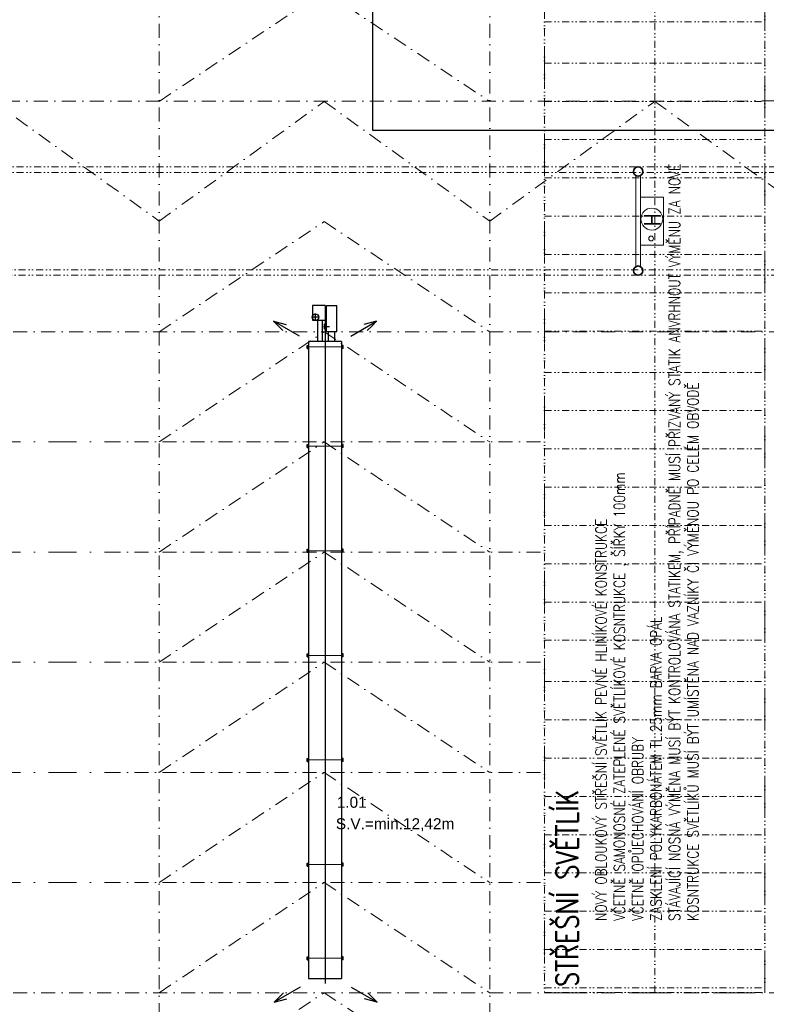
# Model space of a CAD drawing. Header units: millimetres. Extents: x -485339 to 350584, y -1189936 to 0.
# Tile 138 of 256: x -94410 to -80859, y -1055988 to -1038111. Entities that reach past the tile are written whole.
import ezdxf

# ---------------------------------------------------------------- set-up
doc = ezdxf.new("R2010")
doc.units = ezdxf.units.MM
doc.header["$LTSCALE"] = 10
doc.linetypes.add('DASHDOT', pattern=[25.4, 12.7, -6.35, 0, -6.35])
doc.linetypes.add('DĚLICÍ2', pattern=[15.875, 6.35, -3.175, 0, -3.175, 0, -3.175])
doc.layers.get('Defpoints').update_dxf_attribs({"color": 201})
doc.layers.add('1VZT-vytápění', color=150, linetype='Continuous')
doc.layers.add('VYBAVENÍ', color=222, linetype='Continuous')
for name, color, linetype, lineweight in [('N_popis', 10, 'Continuous', 18), ('N_světlíky', 250, 'DĚLICÍ2', 18), ('N_čáry_nad', 10, 'DĚLICÍ2', 18), ('PBŘ', 152, 'Continuous', 18), ('St_kóty', 132, 'Continuous', 18), ('St_plocha_místnosti', 250, 'Continuous', 18), ('St_sloupy_konstrukce haly', 5, 'Continuous', 35), ('St_čáry_nad', 250, 'DĚLICÍ2', 18), ('St_čáry_osy', 250, 'DASHDOT', 18)]:
    doc.layers.add(name, color=color, linetype=linetype, lineweight=lineweight)
doc.styles.add('Andy', font='arial.ttf')
doc.styles.add('ROMANS', font='romans.shx', dxfattribs={"width": 0.8})
doc.styles.get("Standard").update_dxf_attribs({"font": 'simplex.shx', "width": 0.8})
doc.dimstyles.new('stavebníM100', dxfattribs={"dimtxt": 165, "dimasz": 170, "dimexe": 150, "dimexo": 100, "dimgap": 30, "dimtad": 1, "dimdec": 0, "dimtxsty": 'Standard', "dimblk": 'OBLIQUE', "dimcen": -2.5, "dimdle": 150, "dimclrd": 256, "dimclre": 256, "dimclrt": 256, "dimadec": 4, "dimazin": 0, "dimtfac": 1, "dimtdec": 0, "dimtmove": 2, "dimatfit": 3, "dimldrblk": 'OBLIQUE', "dimfxl": 400, "dimfxlon": 1, "dimlwd": -1, "dimlwe": -1, "dimarcsym": 0})
doc.dimstyles.new('stavebníM100_modul', dxfattribs={"dimtxt": 250, "dimasz": 200, "dimexe": 150, "dimexo": 100, "dimgap": 30, "dimtad": 1, "dimdec": 0, "dimtxsty": 'Standard', "dimblk": 'DOT', "dimcen": -2.5, "dimdle": 150, "dimclrd": 256, "dimclre": 256, "dimclrt": 256, "dimadec": 4, "dimazin": 0, "dimtfac": 1, "dimtdec": 0, "dimtmove": 2, "dimatfit": 3, "dimldrblk": 'OBLIQUE', "dimfxl": 400, "dimfxlon": 1, "dimlwd": -1, "dimlwe": -1, "dimarcsym": 0})

# ---------------------------------------------------------------- blocks, each defined once
blk = doc.blocks.new('G$CD8A98CDB')
at = {"layer": 'St_sloupy_konstrukce haly', "color": 250, "lineweight": 18, "ltscale": 2}
for points in [[(-825, 0), (825, 0)], [(-825, -80), (825, -80)]]:
    blk.add_lwpolyline(points, dxfattribs=at)
at = {"layer": 'St_sloupy_konstrukce haly', "ltscale": 2}
for centre in [(-900, -40), (900, -40)]:
    blk.add_circle(centre, 85, dxfattribs=at)
blk = doc.blocks.new('*U5511')
at = {"layer": 'St_čáry_osy', "ltscale": 2}
blk.add_lwpolyline([(-3000, -1000), (-4, 1000), (3000, -1000)], dxfattribs=at)
blk = doc.blocks.new('*U5510')
at = {"layer": 'St_čáry_osy', "ltscale": 2}
blk.add_blockref('*U5511', (36000, 0), dxfattribs=at)
blk = doc.blocks.new('*U5519')
at = {"layer": 'St_čáry_osy', "ltscale": 2}
blk.add_lwpolyline([(-3000, -1000), (-4, 1000), (3000, -1000)], dxfattribs=at)
blk = doc.blocks.new('*U5518')
at = {"layer": 'St_čáry_osy', "ltscale": 2}
for p in [(36000, 14000), (36000, 12000), (36000, 10000), (36000, 8000), (36000, 6000), (36000, 4000), (36000, 2000), (36000, 0)]:
    blk.add_blockref('*U5519', p, dxfattribs=at)
blk = doc.blocks.new('_Dot')
at = {"color": 0, "linetype": 'ByBlock', "lineweight": -2}
blk.add_line((-0.5, 0), (-1, 0), dxfattribs=at)
at = {"color": 0, "linetype": 'ByBlock', "const_width": 0.5}
blk.add_lwpolyline([(-0.25, 0, 1), (0.25, 0, 1)], format="xyb", close=True, dxfattribs=at)
blk = doc.blocks.new('*D5731')
at = {"layer": 'Defpoints', "color": 0}
for p in [(-71193, -1040782), (-83185, -1040868), (-83185, -1064041)]:
    blk.add_point(p, dxfattribs=at)
at = {"layer": 'St_kóty'}
for p, q in [((-83185, -1063641), (-83185, -1064191)), ((-71193, -1063641), (-71193, -1064191)), ((-71393, -1064041), (-82985, -1064041))]:
    blk.add_line(p, q, dxfattribs=at)
at = {"layer": 'St_kóty', "linetype": 'ByBlock', "xscale": 200, "yscale": 200, "zscale": 200, "rotation": 180}
blk.add_blockref('_Dot', (-83185, -1064041), dxfattribs=at)
at = {"layer": 'St_kóty', "linetype": 'ByBlock', "xscale": 200, "yscale": 200, "zscale": 200}
blk.add_blockref('_Dot', (-71193, -1064041), dxfattribs=at)
at = {"layer": 'St_kóty', "insert": (-77189, -1063886), "char_height": 250, "attachment_point": 5}
blk.add_mtext('11992', dxfattribs=at)
blk = doc.blocks.new('_OBLIQUE')
at = {"color": 0, "linetype": 'ByBlock'}
blk.add_line((-0.5, -0.5), (0.5, 0.5), dxfattribs=at)
blk = doc.blocks.new('*D5732')
at = {"layer": 'Defpoints', "color": 0}
for p in [(-95185, -1040868), (-83185, -1040868), (-95185, -1064041)]:
    blk.add_point(p, dxfattribs=at)
at = {"layer": 'St_kóty'}
for p, q in [((-95185, -1063641), (-95185, -1064191)), ((-83185, -1063641), (-83185, -1064191)), ((-83385, -1064041), (-94985, -1064041))]:
    blk.add_line(p, q, dxfattribs=at)
at = {"layer": 'St_kóty', "linetype": 'ByBlock', "xscale": 200, "yscale": 200, "zscale": 200, "rotation": 180}
blk.add_blockref('_Dot', (-95185, -1064041), dxfattribs=at)
at = {"layer": 'St_kóty', "linetype": 'ByBlock', "xscale": 200, "yscale": 200, "zscale": 200}
blk.add_blockref('_Dot', (-83185, -1064041), dxfattribs=at)
at = {"layer": 'St_kóty', "insert": (-89185, -1063886), "char_height": 250, "attachment_point": 5}
blk.add_mtext('12000', dxfattribs=at)
blk = doc.blocks.new('*D6628')
at = {"layer": 'Defpoints', "color": 0}
for p in [(-43625, -1042046), (-140555, -1060078), (-43625, -1065645)]:
    blk.add_point(p, dxfattribs=at)
at = {"layer": 'St_kóty'}
for p, q in [((-140555, -1065245), (-140555, -1065795)), ((-43625, -1065245), (-43625, -1065795)), ((-140705, -1065645), (-43475, -1065645))]:
    blk.add_line(p, q, dxfattribs=at)
at = {"layer": 'St_kóty', "linetype": 'ByBlock', "xscale": 170, "yscale": 170, "zscale": 170, "rotation": 180}
blk.add_blockref('_OBLIQUE', (-140555, -1065645), dxfattribs=at)
at = {"layer": 'St_kóty', "linetype": 'ByBlock', "xscale": 170, "yscale": 170, "zscale": 170}
blk.add_blockref('_OBLIQUE', (-43625, -1065645), dxfattribs=at)
at = {"layer": 'St_kóty', "insert": (-92090, -1065533), "char_height": 165, "attachment_point": 5}
blk.add_mtext('96930', dxfattribs=at)
blk = doc.blocks.new('ASXAXSASXA')
at = {"layer": '1VZT-vytápění'}
for p, q in [((31730, -17558), (31458, -17087)), ((31458, -17087), (31489, -17202)), ((31458, -17087), (31543, -17171)), ((43550, -17549), (43822, -17078)), ((43822, -17078), (43738, -17163)), ((43822, -17078), (43791, -17193)), ((31489, -17202), (31520, -17317)), ((31543, -17171), (31627, -17256)), ((43738, -17163), (43654, -17247)), ((43791, -17193), (43760, -17308)), ((32228, -17686), (32228, -17714)), ((32228, -17686), (32282, -17686)), ((32282, -17686), (32282, -17714)), ((33928, -17686), (33928, -17714)), ((33928, -17686), (33982, -17686)), ((33982, -17686), (33982, -17714)), ((35828, -17686), (35828, -17714)), ((35828, -17686), (35882, -17686)), ((35882, -17686), (35882, -17714)), ((37728, -17686), (37728, -17714)), ((37728, -17686), (37782, -17686)), ((37782, -17686), (37782, -17714)), ((39628, -17686), (39628, -17714)), ((39628, -17686), (39682, -17686)), ((39682, -17686), (39682, -17714)), ((41528, -17686), (41528, -17714)), ((41528, -17686), (41582, -17686)), ((41582, -17686), (41582, -17714)), ((43328, -17686), (43328, -17714)), ((43328, -17686), (43382, -17686)), ((43382, -17686), (43382, -17714)), ((31885, -17714), (31885, -18314)), ((43455, -17714), (31885, -17714)), ((43455, -18314), (43455, -17714)), ((43843, -17877), (43455, -17877)), ((43831, -17839), (43963, -17839)), ((44105, -17784), (43843, -17784)), ((43843, -17784), (43843, -18014)), ((43897, -17905), (43897, -17773)), ((44105, -18014), (44105, -17784)), ((43843, -17961), (43455, -17961)), ((43635, -18038), (44105, -18038)), ((43635, -18038), (43635, -18224)), ((43677, -18038), (43677, -18004)), ((43677, -18004), (43777, -18004)), ((43727, -17983), (43727, -18093)), ((43777, -18004), (43777, -18038)), ((44105, -18014), (43843, -18014)), ((44105, -18038), (44105, -18224)), ((43455, -18077), (43635, -18077)), ((43455, -18191), (43635, -18191)), ((43635, -18224), (44105, -18224)), ((43455, -18314), (31885, -18314)), ((32228, -18341), (32228, -18314)), ((32228, -18341), (32282, -18341)), ((32282, -18341), (32282, -18314)), ((33928, -18341), (33928, -18314)), ((33928, -18341), (33982, -18341)), ((33982, -18341), (33982, -18314)), ((35828, -18341), (35828, -18314)), ((35828, -18341), (35882, -18341)), ((35882, -18341), (35882, -18314)), ((37728, -18341), (37728, -18314)), ((37728, -18341), (37782, -18341)), ((37782, -18341), (37782, -18314)), ((39628, -18341), (39628, -18314)), ((39628, -18341), (39682, -18341)), ((39682, -18341), (39682, -18314)), ((41528, -18341), (41528, -18314)), ((41528, -18341), (41582, -18341)), ((41582, -18341), (41582, -18314)), ((43328, -18341), (43328, -18314)), ((43328, -18341), (43382, -18341)), ((43382, -18341), (43382, -18314)), ((31730, -18487), (31458, -18958)), ((43550, -18478), (43822, -18949)), ((31489, -18843), (31520, -18728)), ((43791, -18834), (43760, -18719)), ((31458, -18958), (31489, -18843)), ((31458, -18958), (31543, -18873)), ((31543, -18873), (31627, -18789)), ((43738, -18865), (43654, -18780)), ((43822, -18949), (43738, -18865)), ((43822, -18949), (43791, -18834))]:
    blk.add_line(p, q, dxfattribs=at)
at = {"layer": '1VZT-vytápění', "lineweight": 15}
for p, q in [((32228, -17692), (32282, -17692)), ((33928, -17692), (33982, -17692)), ((35828, -17692), (35882, -17692)), ((37728, -17692), (37782, -17692)), ((39628, -17692), (39682, -17692)), ((41528, -17692), (41582, -17692)), ((43328, -17692), (43382, -17692)), ((32228, -18335), (32282, -18335)), ((33928, -18335), (33982, -18335)), ((35828, -18335), (35882, -18335)), ((37728, -18335), (37782, -18335)), ((39628, -18335), (39682, -18335)), ((41528, -18335), (41582, -18335)), ((43328, -18335), (43382, -18335))]:
    blk.add_line(p, q, dxfattribs=at)
at = {"layer": '1VZT-vytápění', "lineweight": 15, "ltscale": 5}
for p, q in [((32255, -17714), (32255, -18314)), ((33955, -17714), (33955, -18314)), ((35855, -17714), (35855, -18314)), ((37755, -17714), (37755, -18314)), ((39655, -17714), (39655, -18314)), ((41555, -17714), (41555, -18314)), ((43355, -17714), (43355, -18314))]:
    blk.add_line(p, q, dxfattribs=at)
at = {"layer": '1VZT-vytápění', "ltscale": 15}
blk.add_line((43843, -18014), (31796, -18014), dxfattribs=at)
at = {"layer": '1VZT-vytápění'}
blk.add_circle((43897, -17839), 60, dxfattribs=at)
blk = doc.blocks.new('G$CF626FB6D')
at = {"layer": 'N_čáry_nad', "linetype": 'ByBlock', "ltscale": 2}
for p, q in [((-4050, 0), (-4050, -36237.5)), ((-50, -36237.5), (-50, 0)), ((-4050, -20055), (-50, -20055)), ((-4050, -20750), (-50, -20750)), ((-4050, -21445), (-50, -21445)), ((-4050, -22140), (-50, -22140)), ((-4050, -22835), (-50, -22835)), ((-4050, -23530), (-50, -23530)), ((-4050, -24225), (-50, -24225)), ((-4050, -25670), (-50, -25670)), ((-4050, -26365), (-50, -26365)), ((-4050, -27060), (-50, -27060)), ((-4050, -27755), (-50, -27755)), ((-4050, -28450), (-50, -28450)), ((-4050, -29145), (-50, -29145)), ((-4050, -29840), (-50, -29840)), ((-4050, -31285), (-50, -31285)), ((-4050, -31980), (-50, -31980)), ((-4050, -32675), (-50, -32675)), ((-4050, -33370), (-50, -33370)), ((-4050, -34065), (-50, -34065)), ((-4050, -34760), (-50, -34760)), ((-4050, -35455), (-50, -35455)), ((-4050, -36150), (-50, -36150))]:
    blk.add_line(p, q, dxfattribs=at)
for points in [[(-2050, -36237.5), (-2050, -55)], [(-4050, -18610), (-50, -18610)], [(-4050, -19360), (-50, -19360)], [(-4050, -24975), (-50, -24975)], [(-4050, -30590), (-50, -30590)], [(-4050, -36237.5), (-50, -36237.5)]]:
    blk.add_lwpolyline(points, dxfattribs=at)
blk = doc.blocks.new('*U8197')
at = {"layer": 'N_čáry_nad', "linetype": 'DASHDOT', "lineweight": 18, "ltscale": 4}
blk.add_lwpolyline([(-2050, 0), (2050, 0)], dxfattribs=at)
blk = doc.blocks.new('*U8196')
at = {"layer": 'N_čáry_nad', "lineweight": 18}
for p in [(0, 0), (0, -2000), (0, -4000), (0, -6000), (0, -8000)]:
    blk.add_blockref('*U8197', p, dxfattribs=at)

msp = doc.modelspace()

# ---------------------------------------------------------------- linework, layer by layer
at = {"layer": 'N_světlíky', "lineweight": 18, "ltscale": 10}
msp.add_lwpolyline([(-84884.2, -1055777.2), (-80884.2, -1055777.6), (-80884.2, -1019539.2), (-84884.2, -1019538.7)], close=True, dxfattribs=at)
at = {"layer": 'PBŘ', "ltscale": 40}
msp.add_lwpolyline([(-83144.9, -1042204.1), (-83144.9, -1041331.1), (-82725.3, -1041331.1), (-82725.3, -1042204.1)], close=True, dxfattribs=at)
msp.add_circle((-82936.3, -1041731), 198.6, dxfattribs=at)
at = {"layer": 'PBŘ', "extrusion": (0, 0, -1)}
msp.add_circle((82950.3, -1042083.8), 43.2, dxfattribs=at)
at = {"layer": 'St_čáry_nad', "ltscale": 2}
for points in [[(-43825.2, -1040782.6), (-139879.9, -1040782.6)], [(-43825.2, -1040882.6), (-139879.9, -1040882.6)], [(-74604.9, -1042652.6), (-139879.9, -1042652.6)], [(-74604.9, -1042752.6), (-139879.9, -1042752.6)]]:
    msp.add_lwpolyline(points, dxfattribs=at)
at = {"layer": 'St_čáry_osy', "ltscale": 2}
for points in [[(-91879.9, -1059777.6), (-91879.9, -992785.6)], [(-85879.9, -1059777.6), (-85879.9, -992785.6)], [(-139879.9, -1039595.1), (-43825.2, -1039582.3)], [(-97879.9, -1041767.6), (-94884.2, -1039595.1), (-91879.9, -1041767.6)], [(-91879.9, -1041767.6), (-88884.2, -1039595.1), (-85879.9, -1041767.6)], [(-85879.9, -1041767.6), (-82884.2, -1039595.1), (-79879.9, -1041767.6)], [(-140254.9, -1043777.6), (-74504.9, -1043777.6)], [(-92834.2, -1045777.6), (-84934.2, -1045777.6)], [(-92834.2, -1047777.6), (-84934.2, -1047777.6)], [(-92834.2, -1049777.6), (-84934.2, -1049777.6)], [(-92834.2, -1051777.6), (-84934.2, -1051777.6)], [(-92834.2, -1053777.6), (-84934.2, -1053777.6)], [(-140254.9, -1055777.6), (-70504.9, -1055777.6)]]:
    msp.add_lwpolyline(points, dxfattribs=at)
at = {"layer": 'VYBAVENÍ'}
msp.add_lwpolyline([(-88005.7, -1040115.2), (-76005.7, -1040115.2), (-76005.7, -1036115.2), (-88005.7, -1036115.2)], close=True, dxfattribs=at)

# ---------------------------------------------------------------- block references
at = {"layer": '1VZT-vytápění', "rotation": 89.99999999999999}
msp.add_blockref('ASXAXSASXA', (-106880.5, -1087407.5), dxfattribs=at)
at = {"layer": 'N_čáry_nad', "lineweight": 18}
for name, p in [('G$CF626FB6D', (-80834.2, -1019539.2)), ('*U8196', (-94884.2, -1045777.6))]:
    msp.add_blockref(name, p, dxfattribs=at)
at = {"layer": 'St_sloupy_konstrukce haly', "ltscale": 2, "rotation": 90}
msp.add_blockref('G$CD8A98CDB', (-83224.9, -1041767.6), dxfattribs=at)
at = {"layer": 'St_čáry_osy', "ltscale": 2}
for name, p in [('*U5510', (-124879.9, -1038595.1)), ('*U5518', (-124879.9, -1056777.6))]:
    msp.add_blockref(name, p, dxfattribs=at)

# ---------------------------------------------------------------- texts
at = {"layer": 'Defpoints', "ltscale": 2, "style": 'Andy'}
msp.add_text('S.V.=min.12,42m', height=200, dxfattribs=at).set_placement((-88672, -1052809.4))
at = {"layer": 'N_popis', "insert": (-83958.8, -1054476.2), "char_height": 200, "width": 20736.512, "attachment_point": 1, "rotation": 90}
msp.add_mtext('NOVÝ OBLOUKOVÝ STŘEŠNÍ SVĚTLÍK PEVNÉ HLINÍKOVÉ KONSTRUKCE\\PVČETNĚ SAMONOSNÉ ZATEPLENÉ SVĚTLÍKOVÉ KOSNTRUKCE , ŠÍŘKY 100mm\\PVČETNĚ OPŮECHOVÁNÍ OBRUBY\\PZASKLENÍ POLYKARBONÁTEM TL.25mm BARVA OPÁL\\PSTÁVAJÍCÍ NOSNÁ VÝMĚNA MUSÍ BÝT KONTROLOVÁNA STATIKEM, PŘÍPADNĚ MUSÍ PŘIZVANÝ STATIK ANVRHNOUT VÝMĚNU ZA NOVÉ\\PKOSNTRUKCE SVĚTLÍKŮ MUSÍ BÝT UMÍSTĚNA NAD VAZNÍKY ČI VÝMĚNOU PO CELÉM OBVODĚ', dxfattribs=at)
at = {"layer": 'N_světlíky', "lineweight": 18, "width": 0.8}
msp.add_text('STŘEŠNÍ SVĚTLÍK', height=400, rotation=90, dxfattribs=at).set_placement((-84273.6, -1055672.7))
at = {"layer": 'PBŘ', "style": 'ROMANS', "width": 0.8}
msp.add_text('H', height=300, rotation=90, dxfattribs=at).set_placement((-82777, -1041856.6))
at = {"layer": 'St_plocha_místnosti', "ltscale": 2, "style": 'Andy'}
msp.add_text('1.01', height=200, dxfattribs=at).set_placement((-88655.9, -1052419.9))

# ---------------------------------------------------------------- dimensions: what is measured, and where the dimension line sits
at = {"layer": 'St_kóty'}
for base, p1, p2, picture, middle in [((-83184.9, -1064041.5), (-71193, -1040782.2), (-83184.9, -1040867.6), '*D5731', (-77188.9, -1063886.5)), ((-95184.9, -1064041.5), (-83184.9, -1040867.6), (-95184.9, -1040867.6), '*D5732', (-89184.9, -1063886.5))]:
    dim = msp.add_linear_dim(base=base, p1=p1, p2=p2, dimstyle='stavebníM100_modul', dxfattribs=at)
    dim.commit()
    dim.dimension.update_dxf_attribs({"geometry": picture, "text_midpoint": middle})
dim = msp.add_linear_dim(base=(-43625.2, -1065645.1), p1=(-140554.9, -1060077.6), p2=(-43625.2, -1042045.8), dimstyle='stavebníM100', override={"dimtxsty": 'Standard', "dimldrblk": 'OBLIQUE'}, dxfattribs=at)
dim.commit()
dim.dimension.update_dxf_attribs({"geometry": '*D6628', "text_midpoint": (-92090, -1065532.6)})

doc.saveas('drawing.dxf')
